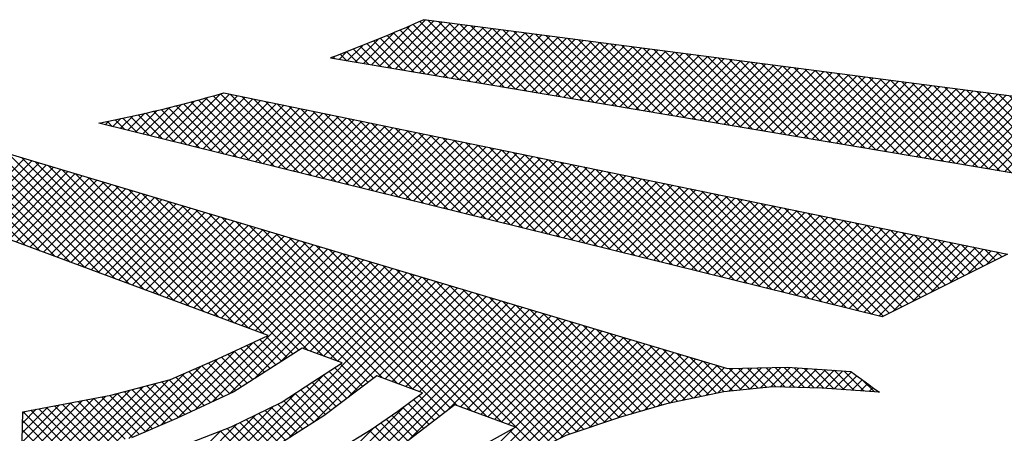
# Model space of a CAD drawing. Extents: x 0 to 1189000, y 0 to 841000.
# Tile 14 of 20: x 1034281 to 1047657, y 127027 to 132645. Entities that reach past the tile are written whole.
import ezdxf

# ---------------------------------------------------------------- set-up
doc = ezdxf.new("R2010")
doc.units = 0
doc.header["$LTSCALE"] = 10000
doc.header["$MEASUREMENT"] = 0
doc.layers.get('0').update_dxf_attribs({"linetype": 'CONTINUOUS'})
doc.layers.add('_T193299$0$102', color=2, linetype='CONTINUOUS')

# ---------------------------------------------------------------- blocks, each defined once
blk = doc.blocks.new('*X53')
at = {"color": 0}
for p, q in [((7674.72, 3815.77), (7651.39, 3839.1)), ((7678.23, 3814.47), (7653.43, 3839.26)), ((7681.74, 3813.17), (7655.47, 3839.44)), ((7685.25, 3811.87), (7657.49, 3839.62)), ((7688.76, 3810.56), (7659.5, 3839.82)), ((7692.27, 3809.26), (7661.51, 3840.03)), ((7695.78, 3807.96), (7664.45, 3839.3)), ((7699.29, 3806.66), (7667.6, 3838.36)), ((7702.8, 3805.36), (7670.75, 3837.41)), ((7706.31, 3804.06), (7673.9, 3836.47)), ((7659.63, 3821.36), (7674.54, 3836.28)), ((7661.24, 3820.76), (7676.24, 3835.77)), ((7662.85, 3820.17), (7677.95, 3835.26)), ((7664.46, 3819.57), (7679.65, 3834.75)), ((7666.07, 3818.97), (7681.35, 3834.25)), ((7709.82, 3802.76), (7677.05, 3835.53)), ((7713.34, 3801.46), (7680.2, 3834.59)), ((7667.69, 3818.37), (7683.05, 3833.74)), ((7669.3, 3817.78), (7684.75, 3833.23)), ((7670.91, 3817.18), (7686.45, 3832.72)), ((7672.52, 3816.58), (7688.15, 3832.21)), ((7674.14, 3815.98), (7689.86, 3831.7)), ((7716.85, 3800.16), (7683.36, 3833.65)), ((7720.36, 3798.85), (7686.51, 3832.7)), ((7723.87, 3797.55), (7689.66, 3831.76)), ((7675.75, 3815.39), (7691.56, 3831.2)), ((7677.36, 3814.79), (7693.26, 3830.69)), ((7678.97, 3814.19), (7694.96, 3830.18)), ((7680.58, 3813.59), (7696.66, 3829.67)), ((7727.38, 3796.25), (7692.81, 3830.82)), ((7730.89, 3794.95), (7695.96, 3829.88)), ((7682.2, 3813), (7698.36, 3829.16)), ((7683.81, 3812.4), (7700.06, 3828.65)), ((7685.42, 3811.8), (7701.76, 3828.14)), ((7687.03, 3811.2), (7703.47, 3827.64)), ((7688.65, 3810.61), (7705.17, 3827.13)), ((7737.83, 3790.22), (7699.11, 3828.94)), ((7739.18, 3791.08), (7702.26, 3827.99)), ((7690.26, 3810.01), (7706.87, 3826.62)), ((7691.87, 3809.41), (7708.57, 3826.11)), ((7693.48, 3808.81), (7710.27, 3825.6)), ((7695.09, 3808.22), (7711.97, 3825.09)), ((7741.42, 3791.05), (7705.42, 3827.05)), ((7744.93, 3789.75), (7708.57, 3826.11)), ((7748.44, 3788.45), (7711.72, 3825.17)), ((7696.71, 3807.62), (7713.67, 3824.59)), ((7698.32, 3807.02), (7715.37, 3824.08)), ((7699.93, 3806.42), (7717.08, 3823.57)), ((7701.54, 3805.83), (7718.78, 3823.06)), ((7703.16, 3805.23), (7720.48, 3822.55)), ((7755.59, 3783.51), (7714.87, 3824.23)), ((7756.84, 3784.46), (7718.02, 3823.29)), ((7704.77, 3804.63), (7722.18, 3822.04)), ((7706.38, 3804.03), (7723.88, 3821.54)), ((7707.99, 3803.44), (7725.58, 3821.03)), ((7709.6, 3802.84), (7727.28, 3820.52)), ((7758.97, 3784.54), (7721.17, 3822.34)), ((7762.49, 3783.24), (7724.33, 3821.4)), ((7766, 3781.94), (7727.48, 3820.46)), ((7711.22, 3802.24), (7728.98, 3820.01)), ((7712.83, 3801.64), (7730.69, 3819.5)), ((7714.44, 3801.05), (7732.39, 3818.99)), ((7716.05, 3800.45), (7734.09, 3818.48)), ((7717.67, 3799.85), (7735.79, 3817.98)), ((7773.71, 3776.43), (7730.63, 3819.52)), ((7774.96, 3777.39), (7733.78, 3818.58)), ((7719.28, 3799.25), (7737.49, 3817.47)), ((7720.89, 3798.66), (7739.19, 3816.96)), ((7722.5, 3798.06), (7740.89, 3816.45)), ((7724.11, 3797.46), (7742.59, 3815.94)), ((7776.53, 3778.04), (7736.93, 3817.63)), ((7780.04, 3776.74), (7740.08, 3816.69)), ((7783.55, 3775.44), (7743.24, 3815.75)), ((7714.73, 3777.03), (7751.1, 3813.4)), ((7725.73, 3796.86), (7744.3, 3815.43)), ((7727.34, 3796.27), (7746, 3814.93)), ((7728.95, 3795.67), (7747.7, 3814.42)), ((7730.56, 3795.07), (7749.4, 3813.91)), ((7787.06, 3774.14), (7746.39, 3814.81)), ((7795.67, 3767.74), (7749.54, 3813.87)), ((7718.88, 3778.97), (7752.8, 3812.89)), ((7723.04, 3780.92), (7754.5, 3812.38)), ((7728.76, 3784.43), (7756.2, 3811.87)), ((7734.86, 3788.32), (7757.91, 3811.37)), ((7740.24, 3791.49), (7759.61, 3810.86)), ((7797.14, 3768.47), (7752.69, 3812.93)), ((7798.62, 3769.21), (7755.84, 3811.98)), ((7800.09, 3769.94), (7758.99, 3811.04)), ((7741.85, 3790.89), (7761.31, 3810.35)), ((7743.46, 3790.29), (7763.01, 3809.84)), ((7745.07, 3789.7), (7764.71, 3809.33)), ((7746.69, 3789.1), (7766.41, 3808.82)), ((7801.56, 3770.68), (7762.14, 3810.1)), ((7803.15, 3771.31), (7765.3, 3809.16)), ((7726.51, 3764.5), (7769.82, 3807.81)), ((7730.77, 3766.55), (7771.52, 3807.3)), ((7736.67, 3770.24), (7773.22, 3806.79)), ((7742.68, 3774.05), (7774.92, 3806.28)), ((7748.3, 3788.5), (7768.11, 3808.32)), ((7804.8, 3771.86), (7768.45, 3808.22)), ((7806.46, 3772.41), (7771.6, 3807.27)), ((7808.12, 3772.97), (7774.75, 3806.33)), ((7750.54, 3779.7), (7776.62, 3805.77)), ((7757.97, 3784.92), (7778.32, 3805.27)), ((7759.58, 3784.32), (7780.02, 3804.76)), ((7761.2, 3783.72), (7781.72, 3804.25)), ((7809.78, 3773.52), (7777.9, 3805.39)), ((7811.43, 3774.07), (7781.05, 3804.45)), ((7740.95, 3752.43), (7790.23, 3801.71)), ((7762.81, 3783.12), (7783.43, 3803.74)), ((7764.42, 3782.53), (7785.13, 3803.23)), ((7766.03, 3781.93), (7786.83, 3802.72)), ((7767.64, 3781.33), (7788.53, 3802.21)), ((7813.09, 3774.62), (7784.21, 3803.51)), ((7814.75, 3775.18), (7787.36, 3802.57)), ((7816.45, 3775.68), (7790.51, 3801.62)), ((7746.6, 3755.86), (7791.93, 3801.2)), ((7754.79, 3761.85), (7793.63, 3800.69)), ((7764.57, 3769.42), (7795.33, 3800.18)), ((7774.07, 3776.71), (7797.04, 3799.67)), ((7818.16, 3776.18), (7793.66, 3800.68)), ((7819.88, 3776.67), (7796.81, 3799.74)), ((7777.32, 3777.75), (7798.74, 3799.16)), ((7778.93, 3777.15), (7800.44, 3798.66)), ((7780.54, 3776.55), (7802.14, 3798.15)), ((7782.15, 3775.95), (7803.84, 3797.64)), ((7783.77, 3775.36), (7805.54, 3797.13)), ((7821.59, 3777.17), (7799.96, 3798.8)), ((7823.3, 3777.67), (7803.11, 3797.86)), ((7825.02, 3778.16), (7806.27, 3796.91)), ((7765.31, 3745.85), (7814.05, 3794.59)), ((7785.38, 3774.76), (7807.24, 3796.62)), ((7786.99, 3774.16), (7808.94, 3796.11)), ((7788.6, 3773.56), (7810.65, 3795.61)), ((7790.22, 3772.97), (7812.35, 3795.1)), ((7826.78, 3778.61), (7809.42, 3795.97)), ((7828.6, 3779), (7812.57, 3795.03)), ((7710.57, 3775.08), (7728.35, 3792.86)), ((7732.44, 3786.77), (7726.98, 3792.23)), ((7733.79, 3787.64), (7728.49, 3792.93)), ((7735.13, 3788.5), (7730, 3793.63)), ((7736.48, 3789.36), (7731.51, 3794.33)), ((7775.5, 3753.83), (7815.75, 3794.08)), ((7785.97, 3762.09), (7817.45, 3793.57)), ((7791.98, 3765.89), (7819.15, 3793.06)), ((7796.4, 3768.1), (7820.85, 3792.55)), ((7830.42, 3779.39), (7815.72, 3794.09)), ((7832.25, 3779.77), (7818.87, 3793.15)), ((7706.67, 3773.39), (7724.23, 3790.95)), ((7728.39, 3784.19), (7722.46, 3790.12)), ((7729.74, 3785.05), (7723.97, 3790.83)), ((7731.09, 3785.91), (7725.48, 3791.53)), ((7800.82, 3770.31), (7822.55, 3792.05)), ((7804.47, 3771.75), (7824.26, 3791.54)), ((7807.78, 3772.85), (7825.96, 3791.03)), ((7811.1, 3773.96), (7827.66, 3790.52)), ((7814.41, 3775.06), (7829.36, 3790.01)), ((7834.07, 3780.16), (7822.02, 3792.2)), ((7835.89, 3780.55), (7825.18, 3791.26)), ((7837.71, 3780.94), (7828.33, 3790.32)), ((7702.78, 3771.7), (7720.11, 3789.03)), ((7724.34, 3781.61), (7717.89, 3788.07)), ((7725.69, 3782.47), (7719.43, 3788.74)), ((7727.04, 3783.33), (7720.95, 3789.42)), ((7754.33, 3782.56), (7749.07, 3787.82)), ((7817.56, 3776), (7831.06, 3789.5)), ((7820.67, 3776.9), (7832.76, 3789)), ((7823.78, 3777.8), (7834.46, 3788.49)), ((7826.8, 3778.61), (7836.17, 3787.98)), ((7839.54, 3781.31), (7831.48, 3789.38)), ((7841.55, 3781.51), (7834.63, 3788.44)), ((7696.38, 3769.73), (7712.27, 3785.62)), ((7699.14, 3770.28), (7716.19, 3787.33)), ((7718.38, 3778.74), (7711.73, 3785.38)), ((7719.88, 3779.44), (7713.27, 3786.05)), ((7721.39, 3780.14), (7714.81, 3786.72)), ((7722.89, 3780.85), (7716.35, 3787.4)), ((7751.81, 3780.66), (7746.38, 3786.09)), ((7753.07, 3781.61), (7747.73, 3786.95)), ((7829.61, 3779.21), (7837.87, 3787.47)), ((7832.41, 3779.81), (7839.57, 3786.96)), ((7835.22, 3780.41), (7841.57, 3786.76)), ((7843.56, 3781.72), (7837.78, 3787.5)), ((7838.03, 3781), (7843.83, 3786.81)), ((7840.66, 3781.43), (7846.09, 3786.86)), ((7845.57, 3781.92), (7840.75, 3786.74)), ((7847.58, 3782.12), (7842.91, 3786.79)), ((7843.12, 3781.67), (7848.35, 3786.91)), ((7849.59, 3782.32), (7845.07, 3786.83)), ((7845.57, 3781.92), (7850.61, 3786.96)), ((7851.68, 3782.43), (7847.23, 3786.88)), ((7848.03, 3782.16), (7852.87, 3787.01)), ((7853.95, 3782.38), (7849.4, 3786.93)), ((7850.48, 3782.41), (7855.07, 3787)), ((7856.21, 3782.32), (7851.56, 3786.98)), ((7852.69, 3782.41), (7857.15, 3786.87)), ((7858.48, 3782.27), (7853.72, 3787.03)), ((7854.85, 3782.36), (7859.24, 3786.74)), ((7860.74, 3782.21), (7856.02, 3786.94)), ((7857.01, 3782.3), (7861.32, 3786.62)), ((7863.03, 3782.14), (7858.37, 3786.8)), ((7859.16, 3782.25), (7863.4, 3786.49)), ((7865.42, 3781.96), (7860.72, 3786.65)), ((7861.32, 3782.2), (7865.47, 3786.35)), ((7867.8, 3781.78), (7863.07, 3786.51)), ((7863.44, 3782.11), (7867.53, 3786.2)), ((7870.19, 3781.6), (7865.44, 3786.35)), ((7865.49, 3781.95), (7869.54, 3786)), ((7872.58, 3781.42), (7867.82, 3786.18)), ((7690.86, 3768.62), (7705.49, 3783.25)), ((7693.62, 3769.17), (7708.49, 3784.05)), ((7712.36, 3775.92), (7705.12, 3783.16)), ((7713.86, 3776.62), (7706.87, 3783.62)), ((7715.37, 3777.33), (7708.61, 3784.08)), ((7716.87, 3778.03), (7710.19, 3784.71)), ((7722.25, 3762.46), (7745, 3785.2)), ((7748.04, 3777.8), (7742.35, 3783.49)), ((7749.3, 3778.75), (7743.69, 3784.36)), ((7750.55, 3779.71), (7745.04, 3785.22)), ((7867.55, 3781.8), (7870.81, 3785.06)), ((7869.61, 3781.64), (7872.09, 3784.12)), ((7871.66, 3781.49), (7873.36, 3783.19)), ((7874.97, 3781.24), (7872.1, 3784.11)), ((7682.61, 3767.01), (7696.46, 3780.86)), ((7685.35, 3767.54), (7699.47, 3781.66)), ((7688.09, 3768.07), (7702.48, 3782.45)), ((7704.69, 3772.53), (7696.39, 3780.84)), ((7706.24, 3773.2), (7698.13, 3781.3)), ((7707.78, 3773.87), (7699.88, 3781.77)), ((7709.32, 3774.53), (7701.63, 3782.23)), ((7710.85, 3775.21), (7703.37, 3782.69)), ((7718, 3760.41), (7738.69, 3781.1)), ((7744.2, 3775.01), (7738.34, 3780.87)), ((7745.52, 3775.9), (7739.67, 3781.75)), ((7746.78, 3776.85), (7741.01, 3782.62)), ((7873.72, 3781.34), (7874.63, 3782.25)), ((7875.77, 3781.18), (7875.91, 3781.32)), ((7673.93, 3767.16), (7685.45, 3778.68)), ((7675.37, 3766.39), (7688.16, 3779.19)), ((7677.58, 3766.39), (7690.88, 3779.69)), ((7679.87, 3766.48), (7693.59, 3780.2)), ((7692.76, 3769), (7683.45, 3778.31)), ((7694.6, 3769.37), (7685.31, 3778.66)), ((7696.44, 3769.74), (7687.17, 3779)), ((7698.28, 3770.11), (7689.04, 3779.35)), ((7700.07, 3770.53), (7690.9, 3779.7)), ((7701.61, 3771.2), (7692.76, 3780.05)), ((7703.15, 3771.87), (7694.62, 3780.39)), ((7740.14, 3772.44), (7734.25, 3778.33)), ((7741.5, 3773.3), (7735.67, 3779.13)), ((7742.85, 3774.15), (7737, 3780)), ((7769.96, 3773.56), (7764.99, 3778.52)), ((7771.21, 3774.51), (7766.26, 3779.47)), ((7772.46, 3775.47), (7767.52, 3780.42)), ((7673.98, 3769.43), (7682.73, 3778.17)), ((7674.04, 3771.69), (7680.01, 3777.67)), ((7674.09, 3773.96), (7677.3, 3777.16)), ((7674.15, 3776.22), (7674.58, 3776.66)), ((7683.52, 3767.19), (7674.16, 3776.55)), ((7685.37, 3767.55), (7676, 3776.92)), ((7687.23, 3767.9), (7677.86, 3777.27)), ((7689.07, 3768.27), (7679.72, 3777.61)), ((7690.91, 3768.63), (7681.59, 3777.96)), ((7714.1, 3758.73), (7733.2, 3777.82)), ((7736.08, 3769.87), (7729.79, 3776.16)), ((7737.44, 3770.73), (7731.28, 3776.88)), ((7738.79, 3771.58), (7732.76, 3777.61)), ((7735.38, 3749.06), (7764.37, 3778.06)), ((7767.46, 3771.64), (7762.46, 3776.63)), ((7768.71, 3772.6), (7763.73, 3777.58)), ((7681.67, 3766.83), (7674.1, 3774.4)), ((7710.5, 3757.33), (7728.88, 3775.72)), ((7732.02, 3767.3), (7725.34, 3773.99)), ((7733.38, 3768.16), (7726.82, 3774.71)), ((7734.73, 3769.01), (7728.31, 3775.43)), ((7763.71, 3768.76), (7758.52, 3773.95)), ((7764.96, 3769.72), (7759.84, 3774.84)), ((7766.21, 3770.68), (7761.15, 3775.74)), ((7679.82, 3766.47), (7674.05, 3772.24)), ((7703.28, 3754.53), (7720.76, 3772.01)), ((7706.89, 3755.93), (7724.57, 3773.61)), ((7727.65, 3765.05), (7720.71, 3771.99)), ((7729.14, 3765.77), (7722.3, 3772.6)), ((7730.63, 3766.48), (7723.85, 3773.26)), ((7731.04, 3746.94), (7757.04, 3772.94)), ((7761.22, 3766.83), (7755.88, 3772.17)), ((7756.84, 3739.59), (7789.96, 3772.71)), ((7762.46, 3767.8), (7757.21, 3773.05)), ((7794.2, 3767), (7789.01, 3772.18))]:
    blk.add_line(p, q, dxfattribs=at)
blk = doc.blocks.new('*X52')
at = {"color": 0}
for p, q in [((7707.77, 3840.78), (7717.66, 3850.67)), ((7709.54, 3840.34), (7720.73, 3851.53)), ((7711.31, 3839.9), (7722.88, 3851.47)), ((7713.08, 3839.46), (7724.72, 3851.1)), ((7714.86, 3839.03), (7726.55, 3850.72)), ((7716.63, 3838.59), (7728.38, 3850.34)), ((7733.38, 3834.45), (7717.26, 3850.56)), ((7736.31, 3833.72), (7718.99, 3851.04)), ((7739.25, 3833), (7720.72, 3851.53)), ((7742.18, 3832.27), (7723.01, 3851.45)), ((7745.12, 3831.55), (7725.79, 3850.88)), ((7748.05, 3830.82), (7728.57, 3850.3)), ((7702.45, 3842.09), (7708.69, 3848.33)), ((7704.23, 3841.65), (7711.64, 3849.07)), ((7706, 3841.22), (7714.63, 3849.85)), ((7718.7, 3838.08), (7708.49, 3848.28)), ((7721.64, 3837.35), (7710.26, 3848.72)), ((7724.57, 3836.63), (7712.02, 3849.17)), ((7727.51, 3835.9), (7713.78, 3849.63)), ((7730.44, 3835.17), (7715.52, 3850.09)), ((7718.4, 3838.15), (7730.21, 3849.97)), ((7720.17, 3837.71), (7732.05, 3849.59)), ((7721.94, 3837.27), (7733.88, 3849.21)), ((7723.71, 3836.84), (7735.71, 3848.84)), ((7725.49, 3836.4), (7737.55, 3848.46)), ((7727.26, 3835.96), (7739.38, 3848.08)), ((7750.99, 3830.1), (7731.35, 3849.73)), ((7753.92, 3829.37), (7734.13, 3849.16)), ((7756.86, 3828.64), (7736.91, 3848.59)), ((7759.79, 3827.92), (7739.7, 3848.02)), ((7695.37, 3843.84), (7697.22, 3845.7)), ((7697.14, 3843.41), (7700.04, 3846.31)), ((7701.09, 3842.43), (7697.71, 3845.81)), ((7698.91, 3842.97), (7702.89, 3846.95)), ((7704.02, 3841.7), (7699.53, 3846.2)), ((7700.68, 3842.53), (7705.78, 3847.62)), ((7706.96, 3840.98), (7701.34, 3846.6)), ((7709.89, 3840.25), (7703.14, 3847.01)), ((7712.83, 3839.53), (7704.93, 3847.42)), ((7715.76, 3838.8), (7706.72, 3847.85)), ((7729.03, 3835.52), (7741.21, 3847.71)), ((7730.8, 3835.09), (7743.04, 3847.33)), ((7732.57, 3834.65), (7744.88, 3846.95)), ((7734.35, 3834.21), (7746.71, 3846.57)), ((7736.12, 3833.77), (7748.54, 3846.2)), ((7737.89, 3833.33), (7750.38, 3845.82)), ((7762.73, 3827.19), (7742.48, 3847.45)), ((7765.66, 3826.47), (7745.26, 3846.87)), ((7768.6, 3825.74), (7748.04, 3846.3)), ((7771.53, 3825.02), (7750.82, 3845.73)), ((7692.28, 3844.61), (7692.21, 3844.68)), ((7693.59, 3844.28), (7694.43, 3845.12)), ((7695.22, 3843.88), (7694.05, 3845.04)), ((7698.15, 3843.16), (7695.89, 3845.42)), ((7739.66, 3832.9), (7752.21, 3845.44)), ((7741.43, 3832.46), (7754.04, 3845.07)), ((7743.2, 3832.02), (7755.88, 3844.69)), ((7744.98, 3831.58), (7757.71, 3844.31)), ((7746.75, 3831.14), (7759.54, 3843.94)), ((7748.52, 3830.71), (7761.37, 3843.56)), ((7774.47, 3824.29), (7753.6, 3845.16)), ((7777.41, 3823.57), (7756.38, 3844.59)), ((7780.34, 3822.84), (7759.17, 3844.01)), ((7783.28, 3822.11), (7761.95, 3843.44)), ((7750.29, 3830.27), (7763.21, 3843.18)), ((7752.06, 3829.83), (7765.04, 3842.81)), ((7753.83, 3829.39), (7766.87, 3842.43)), ((7755.61, 3828.95), (7768.71, 3842.05)), ((7757.38, 3828.52), (7770.54, 3841.68)), ((7759.15, 3828.08), (7772.37, 3841.3)), ((7786.21, 3821.39), (7764.73, 3842.87)), ((7789.15, 3820.66), (7767.51, 3842.3)), ((7792.08, 3819.94), (7770.29, 3841.73)), ((7795.02, 3819.21), (7773.07, 3841.16)), ((7760.92, 3827.64), (7774.2, 3840.92)), ((7762.69, 3827.2), (7776.04, 3840.55)), ((7764.46, 3826.76), (7777.87, 3840.17)), ((7766.24, 3826.33), (7779.7, 3839.79)), ((7768.01, 3825.89), (7781.54, 3839.42)), ((7769.78, 3825.45), (7783.37, 3839.04)), ((7797.95, 3818.49), (7775.85, 3840.58)), ((7800.89, 3817.76), (7778.64, 3840.01)), ((7803.82, 3817.03), (7781.42, 3839.44)), ((7806.76, 3816.31), (7784.2, 3838.87)), ((7771.55, 3825.01), (7785.2, 3838.66)), ((7773.32, 3824.57), (7787.04, 3838.29)), ((7775.1, 3824.14), (7788.87, 3837.91)), ((7776.87, 3823.7), (7790.7, 3837.53)), ((7778.64, 3823.26), (7792.53, 3837.16)), ((7780.41, 3822.82), (7794.37, 3836.78)), ((7782.18, 3822.38), (7796.2, 3836.4)), ((7809.69, 3815.58), (7786.98, 3838.3)), ((7812.63, 3814.86), (7789.76, 3837.73)), ((7815.56, 3814.13), (7792.54, 3837.15)), ((7818.5, 3813.41), (7795.32, 3836.58)), ((7783.95, 3821.95), (7798.03, 3836.03)), ((7785.73, 3821.51), (7799.87, 3835.65)), ((7787.5, 3821.07), (7801.7, 3835.27)), ((7789.27, 3820.63), (7803.53, 3834.9)), ((7791.04, 3820.19), (7805.36, 3834.52)), ((7792.81, 3819.76), (7807.2, 3834.14)), ((7821.43, 3812.68), (7798.11, 3836.01)), ((7824.37, 3811.96), (7800.89, 3835.44)), ((7827.31, 3811.23), (7803.67, 3834.87)), ((7830.24, 3810.5), (7806.45, 3834.3)), ((7794.58, 3819.32), (7809.03, 3833.76)), ((7796.36, 3818.88), (7810.86, 3833.39)), ((7798.13, 3818.44), (7812.7, 3833.01)), ((7799.9, 3818), (7814.53, 3832.63)), ((7801.67, 3817.57), (7816.36, 3832.26)), ((7803.44, 3817.13), (7818.2, 3831.88)), ((7833.18, 3809.78), (7809.23, 3833.72)), ((7836.11, 3809.05), (7812.01, 3833.15)), ((7839.05, 3808.33), (7814.79, 3832.58)), ((7841.98, 3807.6), (7817.58, 3832.01)), ((7805.22, 3816.69), (7820.03, 3831.5)), ((7806.99, 3816.25), (7821.86, 3831.13)), ((7808.76, 3815.81), (7823.69, 3830.75)), ((7810.53, 3815.38), (7825.53, 3830.37)), ((7812.3, 3814.94), (7827.36, 3830)), ((7814.07, 3814.5), (7829.19, 3829.62)), ((7844.92, 3806.88), (7820.36, 3831.44)), ((7847.85, 3806.15), (7823.14, 3830.86)), ((7850.79, 3805.43), (7825.92, 3830.29)), ((7853.72, 3804.7), (7828.7, 3829.72)), ((7815.85, 3814.06), (7831.03, 3829.24)), ((7817.62, 3813.63), (7832.86, 3828.87)), ((7819.39, 3813.19), (7834.69, 3828.49)), ((7821.16, 3812.75), (7836.52, 3828.11)), ((7822.93, 3812.31), (7838.36, 3827.74)), ((7824.7, 3811.87), (7840.19, 3827.36)), ((7856.66, 3803.97), (7831.48, 3829.15)), ((7859.59, 3803.25), (7834.26, 3828.58)), ((7862.53, 3802.52), (7837.05, 3828.01)), ((7865.46, 3801.8), (7839.83, 3827.43)), ((7826.48, 3811.44), (7842.02, 3826.98)), ((7828.25, 3811), (7843.86, 3826.61)), ((7830.02, 3810.56), (7845.69, 3826.23)), ((7831.79, 3810.12), (7847.52, 3825.85)), ((7833.56, 3809.68), (7849.36, 3825.48)), ((7835.33, 3809.25), (7851.19, 3825.1)), ((7868.4, 3801.07), (7842.61, 3826.86)), ((7871.33, 3800.35), (7845.39, 3826.29)), ((7874.27, 3799.62), (7848.17, 3825.72)), ((7877.01, 3799.09), (7850.95, 3825.15)), ((7837.11, 3808.81), (7853.02, 3824.72)), ((7838.88, 3808.37), (7854.85, 3824.35)), ((7840.65, 3807.93), (7856.69, 3823.97)), ((7842.42, 3807.49), (7858.52, 3823.59)), ((7844.19, 3807.06), (7860.35, 3823.22)), ((7845.97, 3806.62), (7862.19, 3822.84)), ((7847.74, 3806.18), (7864.02, 3822.46)), ((7878.48, 3799.83), (7853.73, 3824.58)), ((7879.96, 3800.56), (7856.52, 3824)), ((7881.43, 3801.3), (7859.3, 3823.43)), ((7882.9, 3802.04), (7862.08, 3822.86)), ((7849.51, 3805.74), (7865.85, 3822.08)), ((7851.28, 3805.3), (7867.68, 3821.71)), ((7853.05, 3804.87), (7869.52, 3821.33)), ((7854.82, 3804.43), (7871.35, 3820.95)), ((7856.6, 3803.99), (7873.18, 3820.58)), ((7858.37, 3803.55), (7875.02, 3820.2)), ((7884.37, 3802.77), (7864.86, 3822.29)), ((7885.85, 3803.51), (7867.64, 3821.72)), ((7887.32, 3804.25), (7870.42, 3821.15)), ((7888.79, 3804.98), (7873.21, 3820.57)), ((7860.14, 3803.11), (7876.85, 3819.82)), ((7861.91, 3802.68), (7878.68, 3819.45)), ((7863.68, 3802.24), (7880.52, 3819.07)), ((7865.45, 3801.8), (7882.35, 3818.69)), ((7867.23, 3801.36), (7884.18, 3818.32)), ((7869, 3800.92), (7886.01, 3817.94)), ((7890.27, 3805.72), (7875.99, 3820)), ((7891.74, 3806.46), (7878.77, 3819.43)), ((7893.21, 3807.19), (7881.55, 3818.86)), ((7894.69, 3807.93), (7884.33, 3818.29)), ((7870.77, 3800.49), (7887.85, 3817.56)), ((7872.54, 3800.05), (7889.68, 3817.19)), ((7874.31, 3799.61), (7891.51, 3816.81)), ((7876.08, 3799.17), (7893.35, 3816.43)), ((7879.42, 3800.3), (7895.18, 3816.06)), ((7883.84, 3802.51), (7897.01, 3815.68)), ((7896.16, 3808.67), (7887.11, 3817.71)), ((7897.63, 3809.4), (7889.89, 3817.14)), ((7899.11, 3810.14), (7892.68, 3816.57)), ((7900.58, 3810.88), (7895.46, 3816)), ((7888.26, 3804.72), (7898.84, 3815.3)), ((7892.68, 3806.93), (7900.68, 3814.93)), ((7897.1, 3809.14), (7902.51, 3814.55)), ((7902.05, 3811.61), (7898.24, 3815.43)), ((7903.53, 3812.35), (7901.02, 3814.86)), ((7901.52, 3811.35), (7904.34, 3814.17)), ((7905, 3813.09), (7903.8, 3814.28)), ((7905.94, 3813.55), (7906.18, 3813.8))]:
    blk.add_line(p, q, dxfattribs=at)
blk = doc.blocks.new('*X51')
at = {"color": 0}
for p, q in [((7758.21, 3858.07), (7769.11, 3868.97)), ((7784.97, 3853.56), (7769.63, 3868.9)), ((7756.32, 3858.39), (7765.57, 3867.64)), ((7760.1, 3857.75), (7771.06, 3868.72)), ((7761.99, 3857.44), (7773.02, 3868.46)), ((7774.34, 3855.35), (7763.12, 3866.58)), ((7763.88, 3857.12), (7774.97, 3868.21)), ((7777, 3854.91), (7764.66, 3867.25)), ((7765.77, 3856.8), (7776.93, 3867.95)), ((7779.66, 3854.46), (7766.2, 3867.92)), ((7767.66, 3856.48), (7778.88, 3867.7)), ((7782.32, 3854.01), (7767.73, 3868.6)), ((7769.55, 3856.16), (7780.84, 3867.44)), ((7771.45, 3855.84), (7782.79, 3867.19)), ((7787.63, 3853.11), (7772.17, 3868.57)), ((7773.34, 3855.52), (7784.75, 3866.93)), ((7790.29, 3852.67), (7774.71, 3868.24)), ((7775.23, 3855.2), (7786.7, 3866.68)), ((7792.95, 3852.22), (7777.26, 3867.91)), ((7795.6, 3851.77), (7779.8, 3867.58)), ((7798.26, 3851.32), (7782.34, 3867.25)), ((7800.92, 3850.87), (7784.88, 3866.92)), ((7803.58, 3850.43), (7787.42, 3866.59)), ((7752.54, 3859.03), (7757.9, 3864.39)), ((7754.43, 3858.71), (7761.69, 3865.97)), ((7766.37, 3856.7), (7758.45, 3864.62)), ((7769.03, 3856.25), (7760.01, 3865.27)), ((7771.69, 3855.8), (7761.57, 3865.92)), ((7777.12, 3854.89), (7788.66, 3866.43)), ((7779.01, 3854.57), (7790.61, 3866.17)), ((7780.9, 3854.25), (7792.57, 3865.92)), ((7782.79, 3853.93), (7794.52, 3865.66)), ((7784.68, 3853.61), (7796.48, 3865.41)), ((7786.57, 3853.29), (7798.43, 3865.15)), ((7788.46, 3852.97), (7800.39, 3864.9)), ((7806.24, 3849.98), (7789.96, 3866.26)), ((7790.36, 3852.65), (7802.34, 3864.64)), ((7792.25, 3852.34), (7804.3, 3864.39)), ((7808.89, 3849.53), (7792.5, 3865.93)), ((7811.55, 3849.08), (7795.04, 3865.59)), ((7814.21, 3848.63), (7797.58, 3865.26)), ((7816.87, 3848.19), (7800.12, 3864.93)), ((7819.52, 3847.74), (7802.66, 3864.6)), ((7822.18, 3847.29), (7805.2, 3864.27)), ((7750.64, 3859.35), (7754.2, 3862.9)), ((7755.74, 3858.49), (7752.14, 3862.09)), ((7758.4, 3858.04), (7753.73, 3862.71)), ((7761.06, 3857.59), (7755.31, 3863.34)), ((7763.71, 3857.14), (7756.88, 3863.98)), ((7794.14, 3852.02), (7806.25, 3864.13)), ((7796.03, 3851.7), (7808.21, 3863.88)), ((7797.92, 3851.38), (7810.17, 3863.63)), ((7799.81, 3851.06), (7812.12, 3863.37)), ((7801.7, 3850.74), (7814.08, 3863.12)), ((7803.59, 3850.42), (7816.03, 3862.86)), ((7805.48, 3850.1), (7817.99, 3862.61)), ((7807.37, 3849.79), (7819.94, 3862.35)), ((7824.84, 3846.84), (7807.74, 3863.94)), ((7809.27, 3849.47), (7821.9, 3862.1)), ((7827.5, 3846.39), (7810.28, 3863.61)), ((7830.15, 3845.95), (7812.82, 3863.28)), ((7832.81, 3845.5), (7815.36, 3862.95)), ((7835.47, 3845.05), (7817.9, 3862.62)), ((7838.13, 3844.6), (7820.44, 3862.29)), ((7840.78, 3844.16), (7822.98, 3861.96)), ((7746.86, 3859.98), (7747.02, 3860.14)), ((7747.77, 3859.83), (7747.34, 3860.26)), ((7748.75, 3859.67), (7750.57, 3861.49)), ((7750.43, 3859.38), (7748.94, 3860.87)), ((7753.08, 3858.94), (7750.54, 3861.47)), ((7811.16, 3849.15), (7823.85, 3861.84)), ((7813.05, 3848.83), (7825.81, 3861.59)), ((7814.94, 3848.51), (7827.76, 3861.33)), ((7816.83, 3848.19), (7829.72, 3861.08)), ((7818.72, 3847.87), (7831.67, 3860.83)), ((7820.61, 3847.56), (7833.63, 3860.57)), ((7822.5, 3847.24), (7835.58, 3860.32)), ((7824.39, 3846.92), (7837.54, 3860.06)), ((7843.44, 3843.71), (7825.52, 3861.63)), ((7826.28, 3846.6), (7839.49, 3859.81)), ((7846.1, 3843.26), (7828.06, 3861.3)), ((7848.76, 3842.81), (7830.6, 3860.96)), ((7851.41, 3842.36), (7833.14, 3860.63)), ((7854.07, 3841.92), (7835.68, 3860.3)), ((7856.73, 3841.47), (7838.23, 3859.97)), ((7859.39, 3841.02), (7840.77, 3859.64)), ((7828.18, 3846.28), (7841.45, 3859.55)), ((7830.07, 3845.96), (7843.4, 3859.3)), ((7831.96, 3845.64), (7845.36, 3859.04)), ((7833.85, 3845.32), (7847.31, 3858.79)), ((7835.74, 3845.01), (7849.27, 3858.54)), ((7837.63, 3844.69), (7851.22, 3858.28)), ((7839.52, 3844.37), (7853.18, 3858.03)), ((7841.41, 3844.05), (7855.13, 3857.77)), ((7843.3, 3843.73), (7857.09, 3857.52)), ((7862.05, 3840.57), (7843.31, 3859.31)), ((7845.19, 3843.41), (7859.04, 3857.26)), ((7864.7, 3840.12), (7845.85, 3858.98)), ((7867.36, 3839.68), (7848.39, 3858.65)), ((7870.02, 3839.23), (7850.93, 3858.32)), ((7872.68, 3838.78), (7853.47, 3857.99)), ((7875.33, 3838.33), (7856.01, 3857.66)), ((7877.99, 3837.88), (7858.55, 3857.33)), ((7847.09, 3843.09), (7861, 3857.01)), ((7848.98, 3842.77), (7862.96, 3856.75)), ((7850.87, 3842.46), (7864.91, 3856.5)), ((7852.76, 3842.14), (7866.87, 3856.24)), ((7854.65, 3841.82), (7868.82, 3855.99)), ((7856.54, 3841.5), (7870.78, 3855.74)), ((7858.43, 3841.18), (7872.73, 3855.48)), ((7860.32, 3840.86), (7874.69, 3855.23)), ((7880.65, 3837.44), (7861.09, 3857)), ((7862.21, 3840.54), (7876.64, 3854.97)), ((7883.31, 3836.99), (7863.63, 3856.67)), ((7885.96, 3836.54), (7866.17, 3856.33)), ((7888.62, 3836.09), (7868.71, 3856)), ((7891.28, 3835.64), (7871.25, 3855.67)), ((7893.94, 3835.2), (7873.79, 3855.34)), ((7896.59, 3834.75), (7876.33, 3855.01)), ((7864.1, 3840.22), (7878.6, 3854.72)), ((7866, 3839.91), (7880.55, 3854.46)), ((7867.89, 3839.59), (7882.51, 3854.21)), ((7869.78, 3839.27), (7884.46, 3853.95)), ((7871.67, 3838.95), (7886.42, 3853.7)), ((7873.56, 3838.63), (7888.37, 3853.44)), ((7875.45, 3838.31), (7890.33, 3853.19)), ((7877.34, 3837.99), (7892.28, 3852.94)), ((7899.25, 3834.3), (7878.87, 3854.68)), ((7879.23, 3837.68), (7894.24, 3852.68)), ((7901.91, 3833.85), (7881.41, 3854.35)), ((7904.57, 3833.41), (7883.95, 3854.02)), ((7907.22, 3832.96), (7886.49, 3853.69)), ((7909.88, 3832.51), (7889.03, 3853.36)), ((7912.54, 3832.06), (7891.57, 3853.03)), ((7915.2, 3831.61), (7894.11, 3852.7)), ((7881.12, 3837.36), (7896.19, 3852.43)), ((7883.01, 3837.04), (7898.15, 3852.17)), ((7884.91, 3836.72), (7900.1, 3851.92)), ((7886.8, 3836.4), (7902.06, 3851.66)), ((7888.69, 3836.08), (7904.01, 3851.41)), ((7890.58, 3835.76), (7905.97, 3851.15)), ((7892.47, 3835.44), (7907.92, 3850.9)), ((7894.36, 3835.13), (7909.88, 3850.64)), ((7896.25, 3834.81), (7911.83, 3850.39)), ((7917.86, 3831.17), (7896.65, 3852.37)), ((7920.51, 3830.72), (7899.2, 3852.04)), ((7923.17, 3830.27), (7901.74, 3851.71)), ((7925.83, 3829.82), (7904.28, 3851.37)), ((7928.49, 3829.37), (7906.82, 3851.04)), ((7929.75, 3830.32), (7909.36, 3850.71)), ((7930.92, 3831.36), (7911.9, 3850.38)), ((7898.14, 3834.49), (7913.79, 3850.14)), ((7900.03, 3834.17), (7915.75, 3849.88)), ((7901.92, 3833.85), (7917.7, 3849.63)), ((7903.82, 3833.53), (7919.66, 3849.37)), ((7905.71, 3833.21), (7921.61, 3849.12)), ((7907.6, 3832.89), (7923.57, 3848.86)), ((7909.49, 3832.58), (7925.52, 3848.61)), ((7911.38, 3832.26), (7927.48, 3848.35)), ((7913.27, 3831.94), (7929.43, 3848.1)), ((7932.1, 3832.39), (7914.44, 3850.05)), ((7933.27, 3833.43), (7916.98, 3849.72)), ((7934.44, 3834.47), (7919.52, 3849.39)), ((7935.62, 3835.5), (7922.06, 3849.06)), ((7936.79, 3836.54), (7924.6, 3848.73)), ((7937.97, 3837.57), (7927.14, 3848.4)), ((7939.14, 3838.61), (7929.68, 3848.07)), ((7915.16, 3831.62), (7931.39, 3847.85)), ((7917.05, 3831.3), (7933.34, 3847.59)), ((7918.94, 3830.98), (7935.3, 3847.34)), ((7920.83, 3830.66), (7937.25, 3847.08)), ((7922.73, 3830.35), (7939.21, 3846.83)), ((7924.62, 3830.03), (7941.16, 3846.57)), ((7926.51, 3829.71), (7943.12, 3846.32)), ((7928.4, 3829.39), (7945.07, 3846.06)), ((7940.31, 3839.64), (7932.22, 3847.74)), ((7941.49, 3840.68), (7934.76, 3847.41)), ((7942.66, 3841.72), (7937.3, 3847.08)), ((7943.83, 3842.75), (7939.84, 3846.74)), ((7945.01, 3843.79), (7942.38, 3846.41)), ((7946.18, 3844.82), (7944.92, 3846.08)), ((7944.99, 3843.77), (7947.03, 3845.81))]:
    blk.add_line(p, q, dxfattribs=at)
blk = doc.blocks.new('_T193299', base_point=(1174, 15))
at = {"layer": '_T193299$0$102'}
for points in [[(1050.056, 131.306), (1039.77, 132.645, -0.016852), (1038.502, 132.126), (1048.984, 130.36)], [(1047.699, 129.462), (1045.998, 128.611), (1035.358, 131.241, 0.021449), (1037.053, 131.65)]]:
    blk.add_lwpolyline(points, format="xyb", close=True, dxfattribs=at)
for points in [[(1036.429, 126.832), (1037.155, 127.113), (1037.833, 127.444), (1038.262, 127.724), (1038.663, 127.982), (1038.116, 128.184), (1037.188, 127.592), (1036.412, 127.229), (1035.801, 126.965)], [(1038.626, 126.816), (1039.055, 127.08), (1039.419, 127.328), (1039.752, 127.578), (1039.132, 127.808), (1038.411, 127.262), (1037.601, 126.75)]]:
    blk.add_lwpolyline(points, dxfattribs=at)
for points in [[(1034.311, 126.733), (1034.325, 127.32), (1035.52, 127.543), (1036.329, 127.757), (1036.974, 128.038), (1037.656, 128.355), (1030.875, 130.868, 0.033794)], [(1033.617, 130.977), (1043.898, 127.905), (1044.705, 127.923), (1045.25, 127.89), (1045.574, 127.866, 0.000931), (1045.959, 127.584), (1045.184, 127.642), (1044.507, 127.658), (1043.846, 127.592), (1043.069, 127.427), (1042.442, 127.245), (1041.698, 126.998), (1040.938, 126.618), (1040.377, 126.188), (1039.881, 125.775), (1039.253, 125.313), (1038.609, 124.834), (1037.932, 124.487), (1037.205, 124.107), (1036.363, 123.809), (1035.553, 123.595), (1034.925, 123.479), (1034.23, 123.414)]]:
    blk.add_lwpolyline(points, format="xyb", dxfattribs=at)
blk.add_lwpolyline([(1036.296, 124.652), (1037.089, 124.916), (1037.882, 125.214), (1038.626, 125.593), (1039.237, 125.957), (1039.766, 126.304), (1040.261, 126.651), (1040.608, 126.882), (1041.017, 127.109), (1040.194, 127.415), (1039.435, 126.832), (1038.626, 126.205), (1037.866, 125.742), (1036.99, 125.313), (1036.181, 124.982), (1035.371, 124.784), (1034.628, 124.635), (1034.259, 124.615), (1034.251, 124.279), (1035.437, 124.454)], close=True, dxfattribs=at)
at = {"layer": '_T193299$0$102', "xscale": 0.05760000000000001, "yscale": 0.05760000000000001, "zscale": 0.05760000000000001}
for name in ['*X51', '*X52', '*X53']:
    blk.add_blockref(name, (592.294, -90.211), dxfattribs=at)

msp = doc.modelspace()

# ---------------------------------------------------------------- block references
at = {"xscale": 1000, "yscale": 1000, "zscale": 1000}
msp.add_blockref('_T193299', (1174000, 15000), dxfattribs=at)

doc.saveas('drawing.dxf')
